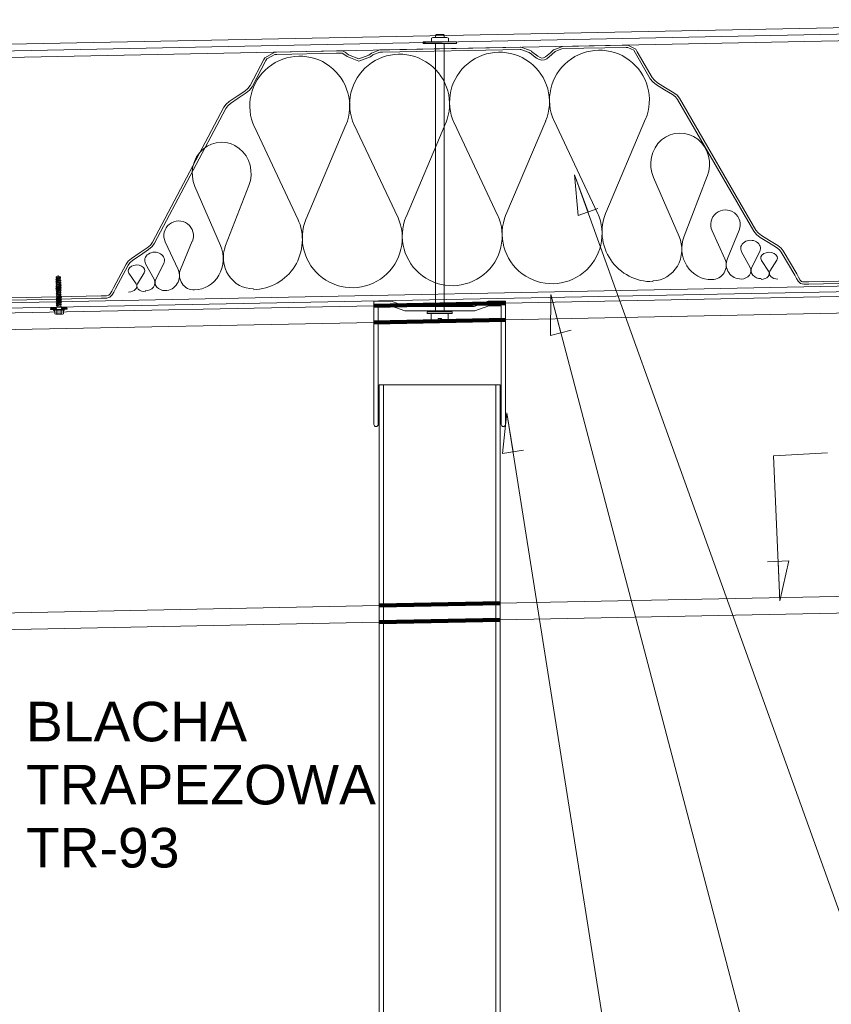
# Model space of a CAD drawing. Header units: millimetres. Extents: x -3262 to 9, y -3066 to -755.
# Tile 4 of 9: x -3005 to -2698, y -1765 to -1392. Entities that reach past the tile are written whole.
import ezdxf

# ---------------------------------------------------------------- set-up
doc = ezdxf.new("R2010")
doc.units = ezdxf.units.MM
doc.header["$MEASUREMENT"] = 0
doc.linetypes.add('ACAD_ISO03W100', pattern=[2500, 1250, -1250])
doc.linetypes.add('Dashed', pattern=[5644.44, 2822.22, -2822.22])
doc.layers.add('a___cienka___0.15_Nr_pióra__10', color=7, linetype='Continuous', lineweight=211, true_color=0xb8231b)
doc.layers.add('a___przekrojowa___0.5_Nr_pióra__160', color=7, linetype='Continuous', lineweight=20, true_color=0x020602)
for name, color, linetype, lineweight in [('a___widokowa_0.25_Nr_pióra__130', 5, 'Continuous', 20), ('Budowlane - Opisy_Nr_pióra__7', 7, 'Continuous', 13), ('detale_Nr_pióra__7', 7, 'Continuous', 13), ('wypelnienia przekrojowe_Nr_pióra__251', 94, 'Continuous', 20)]:
    doc.layers.add(name, color=color, linetype=linetype, lineweight=lineweight)
doc.styles.add('GENERATED_STYLE_1', font='txt')

msp = doc.modelspace()

# ---------------------------------------------------------------- linework, layer by layer
at = {"layer": 'a___cienka___0.15_Nr_pióra__10', "linetype": 'Dashed'}
for p, q in [((-2871.06, -1500.35), (-2821.1, -1499.35)), ((-2821.1, -1505.65), (-2871.06, -1506.65)), ((-2869.03, -1614.03), (-2823.14, -1613.11)), ((-2823.14, -1619.41), (-2869.03, -1620.33))]:
    msp.add_line(p, q, dxfattribs=at)
at = {"layer": 'a___przekrojowa___0.5_Nr_pióra__160', "linetype": 'Continuous'}
for p, q in [((-2872.02, -1404.51), (-2868.77, -1403.35)), ((-2867.79, -1403.35), (-2868.77, -1403.35)), ((-2867.79, -1403.35), (-2815.62, -1402.3)), ((-2867.77, -1404.22), (-2815.61, -1403.17)), ((-2815.62, -1402.3), (-2815.41, -1402.3)), ((-2815.61, -1403.17), (-2815.4, -1403.17)), ((-2811.65, -1403.58), (-2815.41, -1402.3)), ((-2812.19, -1404.26), (-2815.4, -1403.17)), ((-2811.48, -1403.71), (-2811.65, -1403.58)), ((-2804.14, -1404.38), (-2802.93, -1403.31)), ((-2802.93, -1403.31), (-2802.87, -1403.25)), ((-2802.87, -1403.25), (-2799.61, -1401.98)), ((-2802.3, -1403.91), (-2799.6, -1402.85)), ((-2799.61, -1401.98), (-2775.45, -1401.5)), ((-2799.6, -1402.85), (-2775.43, -1402.37)), ((-2775.45, -1401.5), (-2774.79, -1401.49)), ((-2775.43, -1402.37), (-2774.75, -1402.36)), ((-2771.8, -1403), (-2774.79, -1401.49)), ((-2772.55, -1403.45), (-2774.75, -1402.36)), ((-2771.93, -1404.51), (-2772.55, -1403.45)), ((-2771.18, -1404.06), (-2771.8, -1403)), ((-2918.02, -1416.87), (-2912.76, -1406.92)), ((-2917.25, -1417.29), (-2911.99, -1407.33)), ((-2912.76, -1406.92), (-2912.45, -1406.34)), ((-2912.45, -1406.34), (-2908.58, -1404.18)), ((-2911.99, -1407.33), (-2911.69, -1406.77)), ((-2911.69, -1406.77), (-2908.58, -1405.05)), ((-2908.58, -1404.18), (-2907.93, -1404.15)), ((-2908.58, -1405.05), (-2907.91, -1405.03)), ((-2907.93, -1404.15), (-2885.23, -1403.7)), ((-2907.91, -1405.03), (-2885.21, -1404.57)), ((-2885.23, -1403.7), (-2884.4, -1403.67)), ((-2885.21, -1404.57), (-2884.36, -1404.54)), ((-2884.4, -1403.67), (-2883.46, -1403.66)), ((-2884.36, -1404.54), (-2883.49, -1404.53)), ((-2883.04, -1404.61), (-2883.49, -1404.53)), ((-2882.75, -1403.79), (-2883.46, -1403.66)), ((-2882.51, -1404.89), (-2883.04, -1404.61)), ((-2882.01, -1404.18), (-2882.75, -1403.79)), ((-2881.21, -1405.89), (-2882.51, -1404.89)), ((-2880.65, -1405.23), (-2882.01, -1404.18)), ((-2876.83, -1407.56), (-2881.21, -1405.89)), ((-2876.83, -1406.69), (-2880.65, -1405.23)), ((-2876.83, -1406.69), (-2872.96, -1405.34)), ((-2876.83, -1407.56), (-2872.4, -1406)), ((-2872.96, -1405.34), (-2872.02, -1404.51)), ((-2872.4, -1406), (-2871.45, -1405.17)), ((-2871.45, -1405.17), (-2868.79, -1404.23)), ((-2867.77, -1404.22), (-2868.79, -1404.23)), ((-2812.03, -1404.39), (-2812.19, -1404.26)), ((-2811.82, -1404.56), (-2812.03, -1404.39)), ((-2809.4, -1406.46), (-2811.82, -1404.56)), ((-2811.26, -1403.89), (-2811.48, -1403.71)), ((-2808.9, -1405.75), (-2811.26, -1403.89)), ((-2808.44, -1407.02), (-2809.4, -1406.46)), ((-2808.07, -1406.23), (-2808.9, -1405.75)), ((-2807.43, -1407.28), (-2808.44, -1407.02)), ((-2807.37, -1406.42), (-2808.07, -1406.23)), ((-2807.43, -1407.28), (-2806.41, -1407.14)), ((-2807.37, -1406.42), (-2806.71, -1406.32)), ((-2806.71, -1406.32), (-2806.01, -1405.95)), ((-2806.41, -1407.14), (-2805.5, -1406.65)), ((-2806.01, -1405.95), (-2804.14, -1404.38)), ((-2805.5, -1406.65), (-2803.55, -1405.02)), ((-2803.55, -1405.02), (-2802.36, -1403.97)), ((-2802.36, -1403.97), (-2802.3, -1403.91)), ((-2766.27, -1414.26), (-2771.93, -1404.51)), ((-2765.52, -1413.82), (-2771.18, -1404.06)), ((-2765.27, -1415.49), (-2766.27, -1414.26)), ((-2764.67, -1414.85), (-2765.52, -1413.82)), ((-2919.98, -1418.95), (-2918.82, -1417.94)), ((-2919.46, -1419.65), (-2918.2, -1418.55)), ((-2918.82, -1417.94), (-2918.02, -1416.87)), ((-2918.2, -1418.55), (-2917.25, -1417.29)), ((-2763.96, -1416.54), (-2765.27, -1415.49)), ((-2763.47, -1415.82), (-2764.67, -1414.85)), ((-2760.87, -1418.42), (-2763.96, -1416.54)), ((-2760.45, -1417.66), (-2763.47, -1415.82)), ((-2757.86, -1420.26), (-2760.87, -1418.42)), ((-2757.37, -1419.54), (-2760.45, -1417.66)), ((-2925.92, -1422.91), (-2922.92, -1420.91)), ((-2925.4, -1423.61), (-2922.47, -1421.66)), ((-2922.92, -1420.91), (-2919.98, -1418.95)), ((-2922.47, -1421.66), (-2919.46, -1419.65)), ((-2756.72, -1421.18), (-2757.86, -1420.26)), ((-2756.13, -1420.54), (-2757.37, -1419.54)), ((-2756, -1422.07), (-2756.72, -1421.18)), ((-2755.25, -1421.62), (-2756.13, -1420.54)), ((-2726.97, -1472.06), (-2756, -1422.07)), ((-2726.22, -1471.61), (-2755.25, -1421.62)), ((-2954.96, -1476.19), (-2927.96, -1425.08)), ((-2954.2, -1476.61), (-2927.19, -1425.49)), ((-2927.96, -1425.08), (-2927.13, -1423.96)), ((-2927.19, -1425.49), (-2926.5, -1424.57)), ((-2927.13, -1423.96), (-2925.92, -1422.91)), ((-2926.5, -1424.57), (-2925.4, -1423.61)), ((-2725.94, -1473.33), (-2726.97, -1472.06)), ((-2725.35, -1472.69), (-2726.22, -1471.61)), ((-2724.6, -1474.42), (-2725.94, -1473.33)), ((-2724.1, -1473.7), (-2725.35, -1472.69)), ((-2721.43, -1476.35), (-2724.6, -1474.42)), ((-2721.01, -1475.59), (-2724.1, -1473.7)), ((-2957, -1478.36), (-2955.8, -1477.31)), ((-2956.48, -1479.06), (-2955.18, -1477.92)), ((-2955.8, -1477.31), (-2954.96, -1476.19)), ((-2955.18, -1477.92), (-2954.2, -1476.61)), ((-2718.43, -1478.19), (-2721.43, -1476.35)), ((-2717.94, -1477.47), (-2721.01, -1475.59)), ((-2717.3, -1479.1), (-2718.43, -1478.19)), ((-2716.7, -1478.47), (-2717.94, -1477.47)), ((-2963.01, -1482.37), (-2960.01, -1480.37)), ((-2962.49, -1483.07), (-2959.56, -1481.12)), ((-2960.01, -1480.37), (-2957, -1478.36)), ((-2959.56, -1481.12), (-2956.48, -1479.06)), ((-2716.58, -1479.98), (-2717.3, -1479.1)), ((-2715.83, -1479.53), (-2716.7, -1478.47)), ((-2711.51, -1488.72), (-2716.58, -1479.98)), ((-2710.76, -1488.28), (-2715.83, -1479.53)), ((-2969.77, -1493.48), (-2965.03, -1484.52)), ((-2969, -1493.9), (-2964.26, -1484.94)), ((-2965.03, -1484.52), (-2964.2, -1483.42)), ((-2964.26, -1484.94), (-2963.58, -1484.03)), ((-2964.2, -1483.42), (-2963.01, -1482.37)), ((-2963.58, -1484.03), (-2962.49, -1483.07)), ((-2710.84, -1489.94), (-2711.51, -1488.72)), ((-2710.06, -1489.54), (-2710.76, -1488.28)), ((-2710.21, -1491.04), (-2710.84, -1489.94)), ((-2709.3, -1491.86), (-2710.21, -1491.04)), ((-2709.48, -1490.57), (-2710.06, -1489.54)), ((-2708.91, -1491.09), (-2709.48, -1490.57)), ((-2708.7, -1492.06), (-2709.3, -1491.86)), ((-2708.54, -1491.21), (-2708.91, -1491.09)), ((-2708.08, -1492.14), (-2708.7, -1492.06)), ((-2708.04, -1491.27), (-2708.54, -1491.21)), ((-2706.5, -1492.14), (-2708.08, -1492.14)), ((-2706.53, -1491.27), (-2708.04, -1491.27)), ((-2706.53, -1491.27), (-2706.13, -1491.26)), ((-2706.5, -1492.14), (-2706.11, -1492.13)), ((-2706.13, -1491.26), (-2672.43, -1490.58)), ((-2706.11, -1492.13), (-2672.41, -1491.46)), ((-3008.38, -1497.3), (-2974.46, -1496.63)), ((-2974.46, -1496.63), (-2973.84, -1496.61)), ((-2973.84, -1496.61), (-2972.4, -1496.54)), ((-2972.4, -1496.54), (-2971.56, -1496.32)), ((-2971.56, -1496.32), (-2971.02, -1495.79)), ((-2971.15, -1497.09), (-2970.28, -1496.25)), ((-2971.02, -1495.79), (-2970.44, -1494.75)), ((-2970.44, -1494.75), (-2969.77, -1493.48)), ((-2970.28, -1496.25), (-2969.66, -1495.14)), ((-2969.66, -1495.14), (-2969, -1493.9)), ((-3008.36, -1498.18), (-2974.44, -1497.5)), ((-2974.44, -1497.5), (-2973.82, -1497.48)), ((-2973.82, -1497.48), (-2972.34, -1497.41)), ((-2972.34, -1497.41), (-2971.15, -1497.09)), ((-2864.4, -1498.65), (-2871.06, -1498.65)), ((-2871.06, -1498.65), (-2871.06, -1545.29)), ((-2871.06, -1499.85), (-2871.06, -1513.41)), ((-2869.4, -1545.29), (-2869.4, -1500.32)), ((-2869.4, -1500.32), (-2864.7, -1500.32)), ((-2864.7, -1500.32), (-2859.37, -1502.31)), ((-2859.07, -1500.65), (-2864.4, -1498.65)), ((-2847.68, -1500.65), (-2859.07, -1500.65)), ((-2847.68, -1500.65), (-2833.09, -1500.65)), ((-2833.09, -1500.65), (-2827.77, -1498.65)), ((-2827.46, -1500.32), (-2832.79, -1502.31)), ((-2827.77, -1498.65), (-2821.1, -1498.65)), ((-2822.77, -1500.32), (-2827.46, -1500.32)), ((-2822.77, -1545.29), (-2822.77, -1500.32)), ((-2821.1, -1498.65), (-2821.1, -1545.29)), ((-2859.37, -1502.31), (-2847.68, -1502.31)), ((-2832.79, -1502.31), (-2847.68, -1502.31))]:
    msp.add_line(p, q, dxfattribs=at)
for centre, start, end in [((-2870.23, -1545.28), 181.157, 358.843), ((-2821.94, -1545.28), 181.1575, 358.8425)]:
    msp.add_arc(centre, 0.833, start, end, dxfattribs=at)
at = {"layer": 'a___widokowa_0.25_Nr_pióra__130', "linetype": 'Continuous'}
for p, q in [((-2544.02, -1493.8), (-2821.1, -1499.35)), ((-2871.06, -1500.35), (-3060.25, -1504.13)), ((-2544.02, -1500.11), (-2821.1, -1505.65)), ((-2871.06, -1506.65), (-3060.12, -1510.43)), ((-2867.36, -1530.29), (-2869.03, -1530.29)), ((-2869.03, -1530.29), (-2869.03, -2799.39)), ((-2867.36, -2799.39), (-2867.36, -1530.29)), ((-2867.36, -1530.29), (-2824.81, -1530.29)), ((-2824.81, -1530.29), (-2824.81, -2799.39)), ((-2823.14, -1530.29), (-2824.81, -1530.29)), ((-2823.14, -2799.39), (-2823.14, -1530.29)), ((-2535.51, -1607.36), (-2823.14, -1613.11)), ((-2869.03, -1614.03), (-3066.59, -1617.98)), ((-2535.38, -1613.66), (-2823.14, -1619.41)), ((-2869.03, -1620.33), (-3066.59, -1624.28))]:
    msp.add_line(p, q, dxfattribs=at)
at = {"layer": 'a___widokowa_0.25_Nr_pióra__130', "linetype": 'Continuous', "flags": 128}
for points in [[(-2544.02, -1391.87), (-3066.59, -1402.32)], [(-2544.02, -1396.87), (-3066.59, -1407.32)]]:
    msp.add_lwpolyline(points, dxfattribs=at)
at = {"layer": 'a___widokowa_0.25_Nr_pióra__130', "linetype": 'ACAD_ISO03W100', "flags": 128}
msp.add_lwpolyline([(-2544.02, -1394.37), (-3066.59, -1404.82)], dxfattribs=at)
at = {"layer": 'Budowlane - Opisy_Nr_pióra__7', "linetype": 'Continuous'}
for p, q in [((-2822.24, -1556.37), (-2820.61, -1540.93)), ((-2820.61, -1540.93), (-2818.27, -1555.75)), ((-2814.3, -1555.12), (-2822.24, -1556.37))]:
    msp.add_line(p, q, dxfattribs=at)
at = {"layer": 'Budowlane - Opisy_Nr_pióra__7', "linetype": 'Continuous', "flags": 128}
msp.add_lwpolyline([(-2820.61, -1540.93), (-2746.86, -2007.8), (-2725.26, -2007.49)], dxfattribs=at)
at = {"layer": 'detale_Nr_pióra__7', "linetype": 'Continuous'}
for p, q in [((-2849.25, -1398.88), (-2848.71, -1398.57)), ((-2849.25, -1399.97), (-2849.25, -1398.88)), ((-2843.36, -1398.57), (-2848.71, -1398.57)), ((-2847.64, -1397.77), (-2847.38, -1397.51)), ((-2847.64, -1398.57), (-2847.64, -1397.77)), ((-2844.69, -1397.51), (-2847.38, -1397.51)), ((-2844.43, -1397.77), (-2844.69, -1397.51)), ((-2844.43, -1398.57), (-2844.43, -1397.77)), ((-2842.83, -1398.88), (-2843.36, -1398.57)), ((-2842.83, -1400.28), (-2842.83, -1398.88)), ((-2839.68, -1400.28), (-2852.39, -1400.28)), ((-2852.39, -1400.28), (-2852.39, -1400.88)), ((-2839.68, -1400.88), (-2852.39, -1400.88)), ((-2849.24, -1399.98), (-2849.24, -1400.28)), ((-2843.36, -1400.28), (-2848.71, -1400.28)), ((-2839.68, -1400.28), (-2839.68, -1400.88)), ((-2768.06, -1429.5), (-2783.11, -1465.15)), ((-2899.92, -1467.49), (-2916.38, -1432.46)), ((-2881.69, -1431.77), (-2896.74, -1467.43)), ((-2862.04, -1466.73), (-2878.51, -1431.71)), ((-2843.81, -1431.01), (-2858.86, -1466.67)), ((-2824.17, -1465.98), (-2840.63, -1430.95)), ((-2805.93, -1430.26), (-2820.98, -1465.91)), ((-2786.29, -1465.22), (-2802.75, -1430.19)), ((-2793.66, -1466.14), (-2794.95, -1450.67)), ((-2794.95, -1450.67), (-2789.88, -1464.78)), ((-2765.09, -1451.67), (-2755.35, -1474.04)), ((-2753.47, -1474), (-2744.64, -1451.26)), ((-2929.18, -1477.52), (-2938.91, -1455.15)), ((-2918.47, -1454.74), (-2927.3, -1477.48)), ((-2786.1, -1463.42), (-2793.66, -1466.14)), ((-2742.82, -1471.94), (-2737.96, -1482.48)), ((-2737.02, -1482.46), (-2732.58, -1471.73)), ((-2945.28, -1486.63), (-2950.14, -1476.08)), ((-2939.91, -1475.88), (-2944.34, -1486.61)), ((-2731.64, -1479.92), (-2728.4, -1485.77)), ((-2727.77, -1485.76), (-2724.78, -1479.79)), ((-2954.38, -1490.3), (-2957.62, -1484.44)), ((-2950.76, -1484.31), (-2953.76, -1490.28)), ((-2724.13, -1483.17), (-2721.41, -1487.23)), ((-2720.88, -1487.22), (-2718.33, -1483.05)), ((-2991.55, -1489.37), (-2990.72, -1488.97)), ((-2991.54, -1489.93), (-2991.55, -1489.37)), ((-2991.54, -1489.93), (-2991.55, -1489.37)), ((-2990.7, -1490.12), (-2990.72, -1488.88)), ((-2989.88, -1489.34), (-2990.72, -1488.97)), ((-2989.86, -1489.9), (-2989.88, -1489.34)), ((-2989.86, -1489.9), (-2989.88, -1489.34)), ((-2961.21, -1492.03), (-2963.93, -1487.97)), ((-2958.13, -1487.85), (-2960.68, -1492.02)), ((-2991.68, -1490.43), (-2990.41, -1490.24)), ((-2991.68, -1490.48), (-2990.41, -1490.24)), ((-2991.68, -1490.43), (-2990.41, -1490.24)), ((-2991.68, -1490.48), (-2990.41, -1490.24)), ((-2991.68, -1490.43), (-2991.41, -1490.26)), ((-2991.68, -1490.43), (-2991.41, -1490.26)), ((-2991.68, -1490.48), (-2991.68, -1490.43)), ((-2991.68, -1490.48), (-2991.68, -1490.43)), ((-2991.41, -1490.63), (-2991.68, -1490.48)), ((-2991.41, -1490.63), (-2991.68, -1490.48)), ((-2991.67, -1491.08), (-2989.7, -1490.71)), ((-2991.67, -1491.08), (-2989.7, -1490.71)), ((-2991.67, -1491.13), (-2989.69, -1490.77)), ((-2991.67, -1491.13), (-2989.69, -1490.77)), ((-2991.67, -1491.08), (-2991.4, -1490.92)), ((-2991.67, -1491.08), (-2991.4, -1490.92)), ((-2991.67, -1491.13), (-2991.67, -1491.08)), ((-2991.67, -1491.13), (-2991.67, -1491.08)), ((-2991.39, -1491.28), (-2991.67, -1491.13)), ((-2991.39, -1491.28), (-2991.67, -1491.13)), ((-2991.65, -1491.73), (-2989.68, -1491.36)), ((-2991.65, -1491.73), (-2989.68, -1491.36)), ((-2991.65, -1491.78), (-2989.68, -1491.42)), ((-2991.65, -1491.78), (-2989.68, -1491.42)), ((-2991.65, -1491.73), (-2991.39, -1491.57)), ((-2991.65, -1491.73), (-2991.39, -1491.57)), ((-2991.65, -1491.78), (-2991.65, -1491.73)), ((-2991.65, -1491.78), (-2991.65, -1491.73)), ((-2991.38, -1491.93), (-2991.65, -1491.78)), ((-2991.38, -1491.93), (-2991.65, -1491.78)), ((-2991.64, -1492.38), (-2989.67, -1492.01)), ((-2991.64, -1492.38), (-2989.67, -1492.01)), ((-2991.64, -1492.43), (-2989.67, -1492.07)), ((-2991.64, -1492.43), (-2989.67, -1492.07)), ((-2991.64, -1492.38), (-2991.37, -1492.22)), ((-2991.64, -1492.38), (-2991.37, -1492.22)), ((-2991.64, -1492.43), (-2991.64, -1492.38)), ((-2991.64, -1492.43), (-2991.64, -1492.38)), ((-2991.37, -1492.58), (-2991.64, -1492.43)), ((-2991.37, -1492.58), (-2991.64, -1492.43)), ((-2991.63, -1493.03), (-2989.66, -1492.67)), ((-2991.63, -1493.03), (-2989.66, -1492.67)), ((-2991.63, -1493.08), (-2989.66, -1492.72)), ((-2991.63, -1493.08), (-2989.66, -1492.72)), ((-2991.63, -1493.03), (-2991.36, -1492.87)), ((-2991.63, -1493.03), (-2991.36, -1492.87)), ((-2991.63, -1493.08), (-2991.63, -1493.03)), ((-2991.63, -1493.08), (-2991.63, -1493.03)), ((-2991.35, -1493.23), (-2991.63, -1493.08)), ((-2991.35, -1493.23), (-2991.63, -1493.08)), ((-2989.86, -1489.9), (-2991.54, -1489.93)), ((-2989.86, -1489.9), (-2991.54, -1489.93)), ((-2991.42, -1490.13), (-2991.54, -1489.93)), ((-2991.42, -1490.13), (-2991.54, -1489.93)), ((-2989.98, -1490.1), (-2991.42, -1490.13)), ((-2989.98, -1490.1), (-2991.42, -1490.13)), ((-2991.41, -1490.26), (-2991.42, -1490.13)), ((-2991.41, -1490.26), (-2991.42, -1490.13)), ((-2991.41, -1490.63), (-2990.41, -1490.24)), ((-2990.41, -1490.24), (-2991.41, -1490.26)), ((-2991.41, -1490.63), (-2990.41, -1490.24)), ((-2990.41, -1490.24), (-2991.41, -1490.26)), ((-2991.4, -1490.92), (-2991.41, -1490.63)), ((-2991.4, -1490.92), (-2991.41, -1490.63)), ((-2991.4, -1490.92), (-2989.97, -1490.56)), ((-2991.4, -1490.92), (-2989.97, -1490.56)), ((-2991.39, -1491.28), (-2989.96, -1490.93)), ((-2991.39, -1491.28), (-2989.96, -1490.93)), ((-2991.39, -1491.57), (-2989.96, -1491.21)), ((-2991.39, -1491.57), (-2989.96, -1491.21)), ((-2991.39, -1491.57), (-2991.39, -1491.28)), ((-2991.39, -1491.57), (-2991.39, -1491.28)), ((-2991.38, -1491.93), (-2989.95, -1491.58)), ((-2991.38, -1491.93), (-2989.95, -1491.58)), ((-2991.37, -1492.22), (-2991.38, -1491.93)), ((-2991.37, -1492.22), (-2991.38, -1491.93)), ((-2991.37, -1492.22), (-2989.94, -1491.86)), ((-2991.37, -1492.22), (-2989.94, -1491.86)), ((-2991.37, -1492.58), (-2989.93, -1492.23)), ((-2991.37, -1492.58), (-2989.93, -1492.23)), ((-2991.36, -1492.87), (-2991.37, -1492.58)), ((-2991.36, -1492.87), (-2991.37, -1492.58)), ((-2991.36, -1492.87), (-2989.93, -1492.51)), ((-2991.36, -1492.87), (-2989.93, -1492.51)), ((-2991.35, -1493.23), (-2989.92, -1492.88)), ((-2991.35, -1493.23), (-2989.92, -1492.88)), ((-2991.35, -1493.52), (-2989.92, -1493.17)), ((-2991.35, -1493.52), (-2989.92, -1493.17)), ((-2989.98, -1490.1), (-2989.86, -1489.9)), ((-2989.98, -1490.1), (-2989.86, -1489.9)), ((-2989.97, -1490.56), (-2989.98, -1490.1)), ((-2989.97, -1490.56), (-2989.98, -1490.1)), ((-2989.7, -1490.71), (-2989.97, -1490.56)), ((-2989.7, -1490.71), (-2989.97, -1490.56)), ((-2989.96, -1490.93), (-2989.69, -1490.77)), ((-2989.96, -1490.93), (-2989.69, -1490.77)), ((-2989.96, -1491.21), (-2989.96, -1490.93)), ((-2989.96, -1491.21), (-2989.96, -1490.93)), ((-2989.68, -1491.36), (-2989.96, -1491.21)), ((-2989.68, -1491.36), (-2989.96, -1491.21)), ((-2989.95, -1491.58), (-2989.68, -1491.42)), ((-2989.95, -1491.58), (-2989.68, -1491.42)), ((-2989.94, -1491.86), (-2989.95, -1491.58)), ((-2989.94, -1491.86), (-2989.95, -1491.58)), ((-2989.67, -1492.01), (-2989.94, -1491.86)), ((-2989.67, -1492.01), (-2989.94, -1491.86)), ((-2989.93, -1492.23), (-2989.67, -1492.07)), ((-2989.93, -1492.23), (-2989.67, -1492.07)), ((-2989.93, -1492.51), (-2989.93, -1492.23)), ((-2989.93, -1492.51), (-2989.93, -1492.23)), ((-2989.66, -1492.72), (-2989.93, -1492.51)), ((-2989.66, -1492.72), (-2989.93, -1492.51)), ((-2989.92, -1492.88), (-2989.66, -1492.72)), ((-2989.92, -1492.88), (-2989.66, -1492.72)), ((-2989.92, -1493.17), (-2989.92, -1492.88)), ((-2989.92, -1493.17), (-2989.92, -1492.88)), ((-2989.64, -1493.32), (-2989.92, -1493.17)), ((-2989.64, -1493.32), (-2989.92, -1493.17)), ((-2989.69, -1490.77), (-2989.7, -1490.71)), ((-2989.69, -1490.77), (-2989.7, -1490.71)), ((-2989.68, -1491.42), (-2989.68, -1491.36)), ((-2989.68, -1491.42), (-2989.68, -1491.36)), ((-2989.67, -1492.07), (-2989.67, -1492.01)), ((-2989.67, -1492.07), (-2989.67, -1492.01)), ((-2989.66, -1492.72), (-2989.66, -1492.67)), ((-2989.66, -1492.72), (-2989.66, -1492.67)), ((-2991.62, -1493.68), (-2989.64, -1493.32)), ((-2991.62, -1493.68), (-2989.64, -1493.32)), ((-2991.62, -1493.68), (-2991.35, -1493.52)), ((-2991.62, -1493.68), (-2991.35, -1493.52)), ((-2991.61, -1493.74), (-2991.62, -1493.68)), ((-2991.61, -1493.74), (-2991.62, -1493.68)), ((-2991.61, -1493.74), (-2989.64, -1493.37)), ((-2991.61, -1493.74), (-2989.64, -1493.37)), ((-2991.34, -1493.89), (-2991.61, -1493.74)), ((-2991.34, -1493.89), (-2991.61, -1493.74)), ((-2991.6, -1494.33), (-2989.63, -1493.97)), ((-2991.6, -1494.33), (-2989.63, -1493.97)), ((-2991.6, -1494.39), (-2989.63, -1494.02)), ((-2991.6, -1494.39), (-2989.63, -1494.02)), ((-2991.6, -1494.33), (-2991.34, -1494.17)), ((-2991.33, -1494.54), (-2991.6, -1494.39)), ((-2991.59, -1494.98), (-2989.62, -1494.62)), ((-2991.59, -1494.98), (-2989.62, -1494.62)), ((-2991.59, -1495.04), (-2989.62, -1494.67)), ((-2991.59, -1495.04), (-2989.62, -1494.67)), ((-2991.59, -1494.98), (-2991.32, -1494.82)), ((-2991.32, -1495.19), (-2991.59, -1495.04)), ((-2991.58, -1495.63), (-2989.6, -1495.27)), ((-2991.58, -1495.63), (-2989.6, -1495.27)), ((-2991.58, -1495.63), (-2991.31, -1495.47)), ((-2991.57, -1495.69), (-2989.6, -1495.32)), ((-2991.57, -1495.69), (-2989.6, -1495.32)), ((-2991.3, -1495.84), (-2991.57, -1495.69)), ((-2991.56, -1496.29), (-2989.59, -1495.92)), ((-2991.56, -1496.29), (-2989.59, -1495.92)), ((-2991.56, -1496.34), (-2989.59, -1495.97)), ((-2991.56, -1496.34), (-2989.59, -1495.97)), ((-2991.56, -1496.29), (-2991.3, -1496.12)), ((-2991.29, -1496.49), (-2991.56, -1496.34)), ((-2991.55, -1496.94), (-2989.58, -1496.57)), ((-2991.55, -1496.94), (-2989.58, -1496.57)), ((-2991.55, -1496.99), (-2989.58, -1496.63)), ((-2991.55, -1496.99), (-2989.58, -1496.63)), ((-2991.55, -1496.94), (-2991.28, -1496.78)), ((-2991.35, -1493.52), (-2991.35, -1493.23)), ((-2991.35, -1493.52), (-2991.35, -1493.23)), ((-2991.34, -1493.89), (-2989.91, -1493.53)), ((-2991.34, -1493.89), (-2989.91, -1493.53)), ((-2991.34, -1494.17), (-2989.9, -1493.82)), ((-2991.34, -1494.17), (-2989.9, -1493.82)), ((-2991.34, -1494.17), (-2991.34, -1493.89)), ((-2991.34, -1494.17), (-2991.34, -1493.89)), ((-2991.33, -1494.54), (-2989.9, -1494.18)), ((-2991.33, -1494.54), (-2989.9, -1494.18)), ((-2991.33, -1494.54), (-2989.9, -1494.18)), ((-2991.32, -1494.82), (-2991.33, -1494.54)), ((-2991.32, -1494.82), (-2991.33, -1494.54)), ((-2991.32, -1494.82), (-2989.89, -1494.47)), ((-2991.32, -1494.82), (-2989.89, -1494.47)), ((-2991.32, -1495.19), (-2989.88, -1494.83)), ((-2991.32, -1495.19), (-2989.88, -1494.83)), ((-2991.32, -1495.19), (-2989.88, -1494.83)), ((-2991.31, -1495.47), (-2991.32, -1495.19)), ((-2991.31, -1495.47), (-2991.32, -1495.19)), ((-2991.31, -1495.47), (-2989.88, -1495.12)), ((-2991.31, -1495.47), (-2989.88, -1495.12)), ((-2991.3, -1495.84), (-2989.87, -1495.48)), ((-2991.3, -1495.84), (-2989.87, -1495.48)), ((-2991.3, -1495.84), (-2989.87, -1495.48)), ((-2991.3, -1496.12), (-2989.86, -1495.77)), ((-2991.3, -1496.12), (-2989.86, -1495.77)), ((-2991.3, -1496.12), (-2991.3, -1495.84)), ((-2991.3, -1496.12), (-2991.3, -1495.84)), ((-2991.29, -1496.49), (-2989.86, -1496.14)), ((-2991.29, -1496.49), (-2989.86, -1496.14)), ((-2991.29, -1496.49), (-2989.86, -1496.14)), ((-2991.28, -1496.78), (-2991.29, -1496.49)), ((-2991.28, -1496.78), (-2991.29, -1496.49)), ((-2991.28, -1496.78), (-2989.85, -1496.42)), ((-2991.28, -1496.78), (-2989.85, -1496.42)), ((-2991.28, -1497.14), (-2989.84, -1496.79)), ((-2991.28, -1497.14), (-2989.84, -1496.79)), ((-2991.28, -1497.14), (-2989.84, -1496.79)), ((-2989.91, -1493.53), (-2989.64, -1493.37)), ((-2989.91, -1493.53), (-2989.64, -1493.37)), ((-2989.9, -1493.82), (-2989.91, -1493.53)), ((-2989.9, -1493.82), (-2989.91, -1493.53)), ((-2989.63, -1494.02), (-2989.9, -1493.82)), ((-2989.63, -1494.02), (-2989.9, -1493.82)), ((-2989.9, -1494.18), (-2989.63, -1494.02)), ((-2989.9, -1494.18), (-2989.63, -1494.02)), ((-2989.89, -1494.47), (-2989.9, -1494.18)), ((-2989.89, -1494.47), (-2989.9, -1494.18)), ((-2989.62, -1494.67), (-2989.89, -1494.47)), ((-2989.62, -1494.67), (-2989.89, -1494.47)), ((-2989.88, -1494.83), (-2989.62, -1494.67)), ((-2989.88, -1494.83), (-2989.62, -1494.67)), ((-2989.88, -1495.12), (-2989.88, -1494.83)), ((-2989.88, -1495.12), (-2989.88, -1494.83)), ((-2989.6, -1495.32), (-2989.88, -1495.12)), ((-2989.6, -1495.32), (-2989.88, -1495.12)), ((-2989.87, -1495.48), (-2989.6, -1495.32)), ((-2989.87, -1495.48), (-2989.6, -1495.32)), ((-2989.86, -1495.77), (-2989.87, -1495.48)), ((-2989.86, -1495.77), (-2989.87, -1495.48)), ((-2989.59, -1495.97), (-2989.86, -1495.77)), ((-2989.59, -1495.97), (-2989.86, -1495.77)), ((-2989.86, -1496.14), (-2989.59, -1495.97)), ((-2989.86, -1496.14), (-2989.59, -1495.97)), ((-2989.85, -1496.42), (-2989.86, -1496.14)), ((-2989.85, -1496.42), (-2989.86, -1496.14)), ((-2989.58, -1496.63), (-2989.85, -1496.42)), ((-2989.58, -1496.63), (-2989.85, -1496.42)), ((-2989.84, -1496.79), (-2989.58, -1496.63)), ((-2989.84, -1496.79), (-2989.58, -1496.63)), ((-2989.84, -1497.07), (-2989.84, -1496.79)), ((-2989.84, -1497.07), (-2989.84, -1496.79)), ((-2989.64, -1493.37), (-2989.64, -1493.32)), ((-2989.64, -1493.37), (-2989.64, -1493.32)), ((-2989.63, -1494.02), (-2989.63, -1493.97)), ((-2989.63, -1494.02), (-2989.63, -1493.97)), ((-2989.62, -1494.67), (-2989.62, -1494.62)), ((-2989.62, -1494.67), (-2989.62, -1494.62)), ((-2989.6, -1495.32), (-2989.6, -1495.27)), ((-2989.6, -1495.32), (-2989.6, -1495.27)), ((-2989.59, -1495.97), (-2989.59, -1495.92)), ((-2989.59, -1495.97), (-2989.59, -1495.92)), ((-2989.58, -1496.63), (-2989.58, -1496.57)), ((-2989.58, -1496.63), (-2989.58, -1496.57)), ((-2804.08, -1511.63), (-2804.01, -1496.1)), ((-2804.01, -1496.1), (-2800.19, -1510.6)), ((-2991.28, -1497.14), (-2991.55, -1496.99)), ((-2991.54, -1497.59), (-2989.57, -1497.22)), ((-2991.54, -1497.59), (-2989.57, -1497.22)), ((-2991.54, -1497.64), (-2989.56, -1497.28)), ((-2991.54, -1497.64), (-2989.56, -1497.28)), ((-2991.54, -1497.59), (-2991.27, -1497.43)), ((-2991.26, -1497.79), (-2991.54, -1497.64)), ((-2991.52, -1498.24), (-2989.55, -1497.87)), ((-2991.52, -1498.24), (-2989.55, -1497.87)), ((-2991.52, -1498.29), (-2989.55, -1497.93)), ((-2991.52, -1498.29), (-2989.55, -1497.93)), ((-2991.52, -1498.24), (-2991.26, -1498.08)), ((-2991.25, -1498.44), (-2991.52, -1498.29)), ((-2991.51, -1498.89), (-2989.54, -1498.53)), ((-2991.51, -1498.89), (-2989.54, -1498.53)), ((-2991.51, -1498.94), (-2989.54, -1498.58)), ((-2991.51, -1498.94), (-2989.54, -1498.58)), ((-2991.51, -1498.89), (-2991.24, -1498.73)), ((-2991.24, -1499.09), (-2991.51, -1498.94)), ((-2991.5, -1499.54), (-2989.53, -1499.18)), ((-2991.5, -1499.54), (-2989.53, -1499.18)), ((-2991.5, -1499.6), (-2989.52, -1499.23)), ((-2991.5, -1499.6), (-2989.52, -1499.23)), ((-2991.5, -1499.54), (-2991.23, -1499.38)), ((-2991.5, -1499.54), (-2991.23, -1499.38)), ((-2991.5, -1499.6), (-2991.5, -1499.54)), ((-2991.5, -1499.6), (-2991.5, -1499.54)), ((-2991.22, -1499.75), (-2991.5, -1499.6)), ((-2991.22, -1499.75), (-2991.5, -1499.6)), ((-2991.48, -1500.19), (-2989.51, -1499.83)), ((-2991.48, -1500.19), (-2989.51, -1499.83)), ((-2991.48, -1500.25), (-2989.51, -1499.88)), ((-2991.48, -1500.25), (-2989.51, -1499.88)), ((-2991.48, -1500.19), (-2991.22, -1500.03)), ((-2991.48, -1500.19), (-2991.22, -1500.03)), ((-2991.48, -1500.25), (-2991.48, -1500.19)), ((-2991.48, -1500.25), (-2991.48, -1500.19)), ((-2991.21, -1500.4), (-2991.48, -1500.25)), ((-2991.21, -1500.4), (-2991.48, -1500.25)), ((-2991.47, -1500.87), (-2991.21, -1500.68)), ((-2991.27, -1497.43), (-2991.28, -1497.14)), ((-2991.27, -1497.43), (-2991.28, -1497.14)), ((-2991.27, -1497.43), (-2989.84, -1497.07)), ((-2991.27, -1497.43), (-2989.84, -1497.07)), ((-2991.26, -1497.79), (-2989.83, -1497.44)), ((-2991.26, -1497.79), (-2989.83, -1497.44)), ((-2991.26, -1497.79), (-2989.83, -1497.44)), ((-2991.26, -1498.08), (-2989.82, -1497.72)), ((-2991.26, -1498.08), (-2989.82, -1497.72)), ((-2991.26, -1498.08), (-2991.26, -1497.79)), ((-2991.26, -1498.08), (-2991.26, -1497.79)), ((-2991.25, -1498.44), (-2989.82, -1498.09)), ((-2991.25, -1498.44), (-2989.82, -1498.09)), ((-2991.25, -1498.44), (-2989.82, -1498.09)), ((-2991.24, -1498.73), (-2991.25, -1498.44)), ((-2991.24, -1498.73), (-2991.25, -1498.44)), ((-2991.24, -1498.73), (-2989.81, -1498.37)), ((-2991.24, -1498.73), (-2989.81, -1498.37)), ((-2991.24, -1499.09), (-2989.8, -1498.74)), ((-2991.24, -1499.09), (-2989.8, -1498.74)), ((-2991.24, -1499.09), (-2989.8, -1498.74)), ((-2991.23, -1499.38), (-2991.24, -1499.09)), ((-2991.23, -1499.38), (-2991.24, -1499.09)), ((-2991.23, -1499.38), (-2989.8, -1499.03)), ((-2991.23, -1499.38), (-2989.8, -1499.03)), ((-2991.22, -1499.75), (-2989.79, -1499.39)), ((-2991.22, -1499.75), (-2989.79, -1499.39)), ((-2991.22, -1500.03), (-2989.79, -1499.68)), ((-2991.22, -1500.03), (-2989.79, -1499.68)), ((-2991.22, -1500.03), (-2991.22, -1499.75)), ((-2991.22, -1500.03), (-2991.22, -1499.75)), ((-2991.21, -1500.4), (-2989.78, -1500.04)), ((-2991.21, -1500.4), (-2989.78, -1500.04)), ((-2991.21, -1500.68), (-2991.21, -1500.4)), ((-2989.77, -1500.65), (-2991.21, -1500.68)), ((-2989.56, -1497.28), (-2989.84, -1497.07)), ((-2989.56, -1497.28), (-2989.84, -1497.07)), ((-2989.83, -1497.44), (-2989.56, -1497.28)), ((-2989.83, -1497.44), (-2989.56, -1497.28)), ((-2989.82, -1497.72), (-2989.83, -1497.44)), ((-2989.82, -1497.72), (-2989.83, -1497.44)), ((-2989.55, -1497.93), (-2989.82, -1497.72)), ((-2989.55, -1497.93), (-2989.82, -1497.72)), ((-2989.82, -1498.09), (-2989.55, -1497.93)), ((-2989.82, -1498.09), (-2989.55, -1497.93)), ((-2989.81, -1498.37), (-2989.82, -1498.09)), ((-2989.81, -1498.37), (-2989.82, -1498.09)), ((-2989.54, -1498.58), (-2989.81, -1498.37)), ((-2989.54, -1498.58), (-2989.81, -1498.37)), ((-2989.8, -1498.74), (-2989.54, -1498.58)), ((-2989.8, -1498.74), (-2989.54, -1498.58)), ((-2989.8, -1499.03), (-2989.8, -1498.74)), ((-2989.8, -1499.03), (-2989.8, -1498.74)), ((-2989.52, -1499.23), (-2989.8, -1499.03)), ((-2989.52, -1499.23), (-2989.8, -1499.03)), ((-2989.79, -1499.39), (-2989.52, -1499.23)), ((-2989.79, -1499.39), (-2989.52, -1499.23)), ((-2989.79, -1499.68), (-2989.79, -1499.39)), ((-2989.79, -1499.68), (-2989.79, -1499.39)), ((-2989.51, -1499.83), (-2989.79, -1499.68)), ((-2989.51, -1499.83), (-2989.79, -1499.68)), ((-2989.78, -1500.04), (-2989.51, -1499.88)), ((-2989.78, -1500.04), (-2989.51, -1499.88)), ((-2989.77, -1500.65), (-2989.78, -1500.04)), ((-2989.77, -1500.33), (-2989.78, -1500.04)), ((-2989.49, -1500.83), (-2989.77, -1500.65)), ((-2989.56, -1497.28), (-2989.57, -1497.22)), ((-2989.56, -1497.28), (-2989.57, -1497.22)), ((-2989.55, -1497.93), (-2989.55, -1497.87)), ((-2989.55, -1497.93), (-2989.55, -1497.87)), ((-2989.54, -1498.58), (-2989.54, -1498.53)), ((-2989.54, -1498.58), (-2989.54, -1498.53)), ((-2989.52, -1499.23), (-2989.53, -1499.18)), ((-2989.52, -1499.23), (-2989.53, -1499.18)), ((-2989.51, -1499.88), (-2989.51, -1499.83)), ((-2989.51, -1499.88), (-2989.51, -1499.83)), ((-2991.6, -1501.41), (-2993.64, -1501.45)), ((-2993.63, -1501.81), (-2993.64, -1501.45)), ((-2991.6, -1501.77), (-2993.63, -1501.81)), ((-2991.47, -1501.04), (-2993.48, -1501.08)), ((-2993.46, -1501.17), (-2991.47, -1501.13)), ((-2990.46, -1501.75), (-2992.39, -1501.79)), ((-2990.46, -1501.75), (-2992.39, -1501.79)), ((-2990.46, -1502.03), (-2992.38, -1502.07)), ((-2990.46, -1502.03), (-2992.38, -1502.07)), ((-2992.09, -1503.45), (-2992.12, -1502.14)), ((-2992.09, -1503.45), (-2992.12, -1502.14)), ((-2990.46, -1501.75), (-2991.92, -1501.78)), ((-2990.46, -1501.75), (-2991.92, -1501.78)), ((-2991.67, -1503.57), (-2989.18, -1503.52)), ((-2991.67, -1503.57), (-2989.18, -1503.52)), ((-2991.6, -1501.77), (-2991.6, -1501.41)), ((-2991.6, -1501.77), (-2991.6, -1501.41)), ((-2991.51, -1503.57), (-2991.47, -1503.39)), ((-2991.51, -1503.57), (-2991.47, -1503.39)), ((-2989.49, -1500.83), (-2991.47, -1500.87)), ((-2989.49, -1500.83), (-2991.47, -1500.87)), ((-2991.46, -1501.66), (-2991.47, -1500.87)), ((-2991.46, -1501.66), (-2991.47, -1500.87)), ((-2989.4, -1503.34), (-2991.47, -1503.39)), ((-2989.4, -1503.34), (-2991.47, -1503.39)), ((-2991.26, -1503.43), (-2991.29, -1502.05)), ((-2991.26, -1503.43), (-2991.29, -1502.05)), ((-2988.54, -1501.71), (-2990.46, -1501.75)), ((-2988.54, -1501.71), (-2990.46, -1501.75)), ((-2989, -1501.72), (-2990.46, -1501.75)), ((-2989, -1501.72), (-2990.46, -1501.75)), ((-2988.53, -1502), (-2990.46, -1502.03)), ((-2988.53, -1502), (-2990.46, -1502.03)), ((-2989.6, -1503.4), (-2989.63, -1502.02)), ((-2989.6, -1503.4), (-2989.63, -1502.02)), ((-2989.47, -1501.62), (-2989.49, -1500.83)), ((-2989.47, -1501.62), (-2989.49, -1500.83)), ((-2989.49, -1501), (-2987.47, -1500.96)), ((-2987.49, -1501.06), (-2989.48, -1501.1)), ((-2989.34, -1503.52), (-2989.4, -1503.34)), ((-2989.34, -1503.52), (-2989.4, -1503.34)), ((-2989.34, -1501.36), (-2987.3, -1501.32)), ((-2989.33, -1501.72), (-2989.34, -1501.36)), ((-2989.33, -1501.72), (-2987.3, -1501.68)), ((-2988.77, -1503.38), (-2988.8, -1502.07)), ((-2988.77, -1503.38), (-2988.8, -1502.07)), ((-2987.3, -1501.68), (-2987.3, -1501.32)), ((-2841.32, -1502.69), (-2850.83, -1502.69)), ((-2850.83, -1503.29), (-2850.83, -1502.69)), ((-2841.32, -1503.29), (-2850.83, -1503.29)), ((-2849.29, -1503.3), (-2849.29, -1505.49)), ((-2843.4, -1503.29), (-2848.75, -1503.29)), ((-2842.87, -1503.3), (-2842.87, -1505.49)), ((-2841.32, -1503.29), (-2841.32, -1502.69)), ((-2849.29, -1505.49), (-2848.75, -1505.8)), ((-2846.67, -1505.8), (-2848.75, -1505.8)), ((-2846.67, -1505.8), (-2846.67, -1505.2)), ((-2845.48, -1505.2), (-2846.67, -1505.2)), ((-2845.48, -1505.8), (-2845.48, -1505.2)), ((-2843.4, -1505.8), (-2845.48, -1505.8)), ((-2842.87, -1505.49), (-2843.4, -1505.8)), ((-2796.31, -1509.58), (-2804.08, -1511.63)), ((-2721.82, -1597.43), (-2713.79, -1597.07)), ((-2717.13, -1612.23), (-2717.8, -1597.25)), ((-2713.79, -1597.07), (-2717.13, -1612.23))]:
    msp.add_line(p, q, dxfattribs=at)
at = {"layer": 'detale_Nr_pióra__7', "linetype": 'Continuous', "flags": 128}
for points in [[(-2846.04, -1400.88), (-2846.78, -1400.88), (-2847.46, -1400.88), (-2847.9, -1400.88), (-2848.04, -1400.88)], [(-2847.68, -1502.69), (-2847.68, -1400.88)], [(-2844.03, -1400.88), (-2844.17, -1400.88), (-2844.62, -1400.88), (-2845.3, -1400.88), (-2846.04, -1400.88)], [(-2844.47, -1502.69), (-2844.47, -1400.88)], [(-2794.95, -1450.67), (-2691.63, -1738.34), (-2663.89, -1738.34)], [(-2804.01, -1496.1), (-2710.98, -1849.97), (-2673.62, -1848.5)], [(-2844.07, -1502.69), (-2844.21, -1502.69), (-2844.66, -1502.69), (-2845.34, -1502.69), (-2846.08, -1502.69)], [(-2717.13, -1612.23), (-2719.6, -1557.29), (-2699.11, -1556.13)]]:
    msp.add_lwpolyline(points, dxfattribs=at)
at = {"layer": 'detale_Nr_pióra__7', "linetype": 'Continuous'}
for centre, radius, start, end in [((-2785.55, -1422.38), 18.94, 337.4944, 204.7971), ((-2899.18, -1424.65), 18.94, 337.4944, 204.7971), ((-2861.31, -1423.9), 18.94, 337.4944, 204.7971), ((-2823.43, -1423.14), 18.94, 337.4944, 204.7971), ((-2879.24, -1474.54), 18.94, 157.4944, 24.797), ((-2841.36, -1473.79), 18.94, 157.4944, 24.797), ((-2803.49, -1473.03), 18.94, 157.4944, 24.797), ((-2765.61, -1472.27), 18.94, 157.4944, 271.1458), ((-2737.74, -1469.59), 5.6, 337.4944, 204.7971), ((-2945.07, -1473.74), 5.6, 337.4944, 204.7971), ((-2917.12, -1475.3), 18.94, 271.1458, 24.797), ((-2743.03, -1484.83), 5.6, 271.1458, 24.7971), ((-2731.86, -1484.6), 5.6, 157.4945, 271.1458), ((-2990.73, -1488.63), 1.11, 222.0502, 320.2413), ((-2950.35, -1488.98), 5.6, 271.1458, 24.797), ((-2939.18, -1488.75), 5.6, 157.4944, 271.1458), ((-2993.84, -1501.15), 0.36, 303.2922, 11.1458), ((-2992.39, -1501.93), 0.144, 91.1458, 271.1458), ((-2992.39, -1501.93), 0.144, 91.1458, 271.1458), ((-2992.19, -1502.14), 0.072, 1.1458, 91.1458), ((-2992.19, -1502.14), 0.072, 1.1458, 91.1458), ((-2991.69, -1502.83), 0.738, 236.8886, 305.4029), ((-2991.69, -1502.83), 0.738, 236.8886, 305.4029), ((-2991.57, -1501.66), 0.108, 271.1458, 1.1458), ((-2991.57, -1501.66), 0.108, 271.1458, 1.1458), ((-2990.48, -1500.79), 2.76, 253.6257, 288.6658), ((-2990.48, -1500.79), 2.76, 253.6257, 288.6658), ((-2989.2, -1502.78), 0.738, 236.8886, 305.4029), ((-2989.2, -1502.78), 0.738, 236.8886, 305.4029), ((-2989.37, -1501.62), 0.108, 181.1458, 271.1458), ((-2989.37, -1501.62), 0.108, 181.1458, 271.1458), ((-2988.72, -1502.07), 0.072, 91.1458, 181.1458), ((-2988.72, -1502.07), 0.072, 91.1458, 181.1458), ((-2988.54, -1501.85), 0.144, 271.1458, 91.1458), ((-2988.54, -1501.85), 0.144, 271.1458, 91.1458), ((-2987.12, -1501.02), 0.36, 171.1458, 238.9994)]:
    msp.add_arc(centre, radius, start, end, dxfattribs=at)
for centre, major_axis, ratio, start_param, end_param in [((-2754.96, -1446.71), (-0.24, 11.87), 0.940343, 4.299595, 8.266775), ((-2928.79, -1450.19), (0.24, -11.87), 0.940343, 1.158003, 5.125183), ((-2765.48, -1479), (-0.24, 11.87), 0.940343, 3.141593, 5.125182), ((-2743.15, -1478.56), (-0.24, 11.87), 0.940343, 1.158004, 3.141593), ((-2939.31, -1482.48), (0.24, -11.87), 0.940343, 0, 1.983589), ((-2916.98, -1482.04), (0.24, -11.87), 0.940343, 4.299596, 6.283185), ((-2728.23, -1478.61), (3.74, 0.07), 0.831829, 5.870392, 9.837571), ((-2954.21, -1483.13), (-3.74, -0.07), 0.831829, 2.728799, 6.695979), ((-2721.25, -1482.24), (3.17, 0.06), 0.684037, 5.870392, 9.837571), ((-2961.05, -1487.04), (-3.17, -0.06), 0.684037, 2.728799, 6.695979), ((-2731.81, -1487.09), (3.74, 0.07), 0.831829, 4.712389, 6.695979), ((-2724.32, -1486.94), (3.74, 0.07), 0.831829, 2.7288, 4.712389), ((-2724.3, -1488.16), (3.17, 0.06), 0.684037, 4.712389, 6.695979), ((-2717.96, -1488.03), (3.17, 0.06), 0.684037, 2.7288, 4.712389), ((-2964.1, -1492.96), (-3.17, -0.06), 0.684037, 1.570796, 3.554385), ((-2957.76, -1492.83), (-3.17, -0.06), 0.684037, 5.870392, 7.853982), ((-2957.79, -1491.61), (-3.74, -0.07), 0.831829, 1.570796, 3.554385), ((-2950.3, -1491.46), (-3.74, -0.07), 0.831829, 5.870392, 7.853982)]:
    msp.add_ellipse(centre, major_axis=major_axis, ratio=ratio, start_param=start_param, end_param=end_param, dxfattribs=at)
at = {"layer": 'wypelnienia przekrojowe_Nr_pióra__251', "linetype": 'Continuous', "flags": 128}
msp.add_lwpolyline([(-3010.62, -1501.3), (-2670.18, -1494.49), (-2670.22, -1492.46), (-3010.66, -1499.27)], close=True, dxfattribs=at)

# ---------------------------------------------------------------- texts
at = {"layer": 'Budowlane - Opisy_Nr_pióra__7', "linetype": 'Continuous', "char_height": 15, "attachment_point": 7, "style": 'GENERATED_STYLE_1'}
for s, insert in [('\\A1;{\\fArial|b0|i0|c238|p38;BLACHA}', (-3002.99, -1665.7)), ('\\A1;{\\fArial|b0|i0|c238|p38;TRAPEZOWA}', (-3002.99, -1689.61)), ('\\A1;{\\fArial|b0|i0|c238|p38;TR-93}', (-3002.99, -1713.52))]:
    msp.add_mtext(s, dxfattribs=dict(at, insert=insert))

doc.saveas('drawing.dxf')
